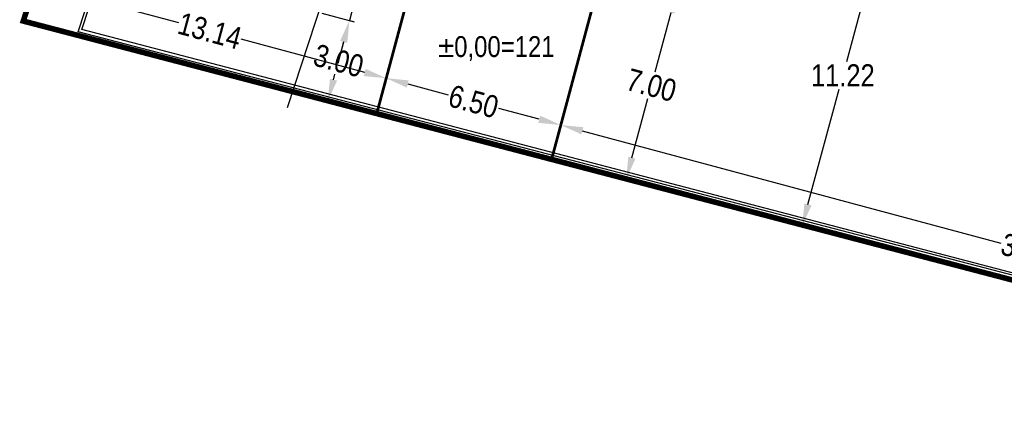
# Model space of a CAD drawing. Extents: x 6414462 to 20492237, y 5756825 to 17376351.
# Tile 12 of 127: x 6497148 to 6497183, y 5810088 to 5810102. Entities that reach past the tile are written whole.
import ezdxf

# ---------------------------------------------------------------- set-up
doc = ezdxf.new("R2010")
doc.units = 0
doc.linetypes.add('Lipnica teren 1$0$ACAD_ISO04W100', pattern=[30, 24, -3, 0, -3])
doc.layers.add('Lipnica teren 1$0$GRANICA', color=1, linetype='Lipnica teren 1$0$ACAD_ISO04W100', true_color=0xff0000)
doc.layers.add('Lipnica teren 1$0$RZĘDNE PROJEKTOWANE', color=7, linetype='Continuous', true_color=0x24aadb)
doc.styles.add('Lipnica teren 1$0$Arial Narrow', font='txt')
doc.dimstyles.new('Lipnica teren 1$0$Standard', dxfattribs={"dimtxt": 0.8, "dimasz": 0.8, "dimexe": 0.18, "dimexo": 0.0625, "dimgap": 0.09, "dimtad": 0, "dimtih": 1, "dimtoh": 1, "dimzin": 0, "dimdsep": 46, "dimtxsty": 'Lipnica teren 1$0$Arial Narrow', "dimcen": 0.8, "dimadec": 0, "dimazin": 0, "dimtfac": 1, "dimtofl": 0, "dimtmove": 0, "dimatfit": 3, "dimfxl": 1, "dimtolj": 1, "dimtzin": 0, "dimarcsym": 0})

# ---------------------------------------------------------------- blocks, each defined once
blk = doc.blocks.new('*D46')
at = {"color": 0, "lineweight": -2, "transparency": 16777216}
for p, q in [((6497177.243, 5810105.721), (6497178.748, 5810105.315)), ((6497178.365, 5810104.589), (6497177.244, 5810100.44)), ((6497175.857, 5810095.307), (6497176.978, 5810099.457)), ((6497175.058, 5810094.695), (6497175.822, 5810094.488))]:
    blk.add_line(p, q, dxfattribs=at)
at = {"color": 0, "transparency": 16777216}
for points in [[(6497178.237, 5810104.624), (6497178.494, 5810104.555), (6497178.574, 5810105.362)], [(6497175.728, 5810095.342), (6497175.986, 5810095.273), (6497175.648, 5810094.535)]]:
    blk.add_solid(points, dxfattribs=at)
at = {"layer": 'Defpoints', "color": 0, "transparency": 16777216}
for p in [(6497177.183, 5810105.738), (6497174.997, 5810094.711), (6497175.648, 5810094.535)]:
    blk.add_point(p, dxfattribs=at)
at = {"color": 0, "transparency": 16777216, "insert": (6497177.111, 5810099.948), "char_height": 0.8, "attachment_point": 5, "style": 'Lipnica teren 1$0$Arial Narrow'}
blk.add_mtext('\\A1;11.22', dxfattribs=at)
blk = doc.blocks.new('*D82')
at = {"color": 0, "lineweight": -2, "transparency": 16777216}
for p, q in [((6497177.224, 5810105.674), (6497176.751, 5810103.99)), ((6497177.57, 5810103.947), (6497188.685, 5810100.825)), ((6497202.207, 5810097.027), (6497191.092, 5810100.149)), ((6497203.402, 5810098.321), (6497202.929, 5810096.637))]:
    blk.add_line(p, q, dxfattribs=at)
at = {"color": 0, "transparency": 16777216}
for points in [[(6497177.606, 5810104.075), (6497177.534, 5810103.819), (6497176.799, 5810104.163)], [(6497202.243, 5810097.155), (6497202.171, 5810096.898), (6497202.977, 5810096.81)]]:
    blk.add_solid(points, dxfattribs=at)
at = {"layer": 'Defpoints', "color": 0, "transparency": 16777216}
for p in [(6497177.241, 5810105.734), (6497203.419, 5810098.381), (6497202.977, 5810096.81)]:
    blk.add_point(p, dxfattribs=at)
at = {"color": 0, "transparency": 16777216, "insert": (6497189.888, 5810100.487), "char_height": 0.8, "attachment_point": 5, "style": 'Lipnica teren 1$0$Arial Narrow'}
blk.add_mtext('\\A1;27.19', dxfattribs=at)
blk = doc.blocks.new('*D52')
at = {"color": 0, "lineweight": -2, "transparency": 16777216}
for p, q in [((6497160.228, 5810105.109), (6497160.436, 5810105.881)), ((6497159.031, 5810104.604), (6497160.193, 5810104.29)), ((6497160.019, 5810104.337), (6497159.368, 5810101.923)), ((6497158.38, 5810102.19), (6497159.542, 5810101.876)), ((6497159.159, 5810101.151), (6497158.951, 5810100.378))]:
    blk.add_line(p, q, dxfattribs=at)
at = {"color": 0, "transparency": 16777216}
for points in [[(6497160.099, 5810105.144), (6497160.357, 5810105.074), (6497160.019, 5810104.337)], [(6497159.031, 5810101.186), (6497159.288, 5810101.116), (6497159.368, 5810101.923)]]:
    blk.add_solid(points, dxfattribs=at)
at = {"layer": 'Defpoints', "color": 0, "transparency": 16777216}
for p in [(6497158.971, 5810104.62), (6497158.319, 5810102.206), (6497159.368, 5810101.923)]:
    blk.add_point(p, dxfattribs=at)
at = {"color": 0, "transparency": 16777216, "insert": (6497159.694, 5810103.13), "char_height": 0.8, "attachment_point": 5, "style": 'Lipnica teren 1$0$Arial Narrow'}
blk.add_mtext('\\A1;2.50', dxfattribs=at)
blk = doc.blocks.new('*D477')
at = {"color": 0, "lineweight": -2, "transparency": 16777216}
for p, q in [((6497168.505, 5810103.679), (6497171.307, 5810102.927)), ((6497170.926, 5810102.201), (6497170.353, 5810100.067)), ((6497169.527, 5810096.986), (6497170.1, 5810099.12)), ((6497166.7, 5810096.916), (6497169.493, 5810096.166))]:
    blk.add_line(p, q, dxfattribs=at)
at = {"color": 0, "transparency": 16777216}
for points in [[(6497170.797, 5810102.236), (6497171.055, 5810102.167), (6497171.133, 5810102.974)], [(6497169.398, 5810097.02), (6497169.656, 5810096.951), (6497169.32, 5810096.213)]]:
    blk.add_solid(points, dxfattribs=at)
at = {"layer": 'Defpoints', "color": 0, "transparency": 16777216}
for p in [(6497168.445, 5810103.695), (6497166.64, 5810096.932), (6497169.32, 5810096.213)]:
    blk.add_point(p, dxfattribs=at)
at = {"color": 0, "transparency": 16777216, "insert": (6497170.226, 5810099.593), "char_height": 0.8, "attachment_point": 5, "rotation": 344.9811, "style": 'Lipnica teren 1$0$Arial Narrow'}
blk.add_mtext('\\A1;7.00', dxfattribs=at)
blk = doc.blocks.new('*D54')
at = {"color": 0, "lineweight": -2, "transparency": 16777216}
for p, q in [((6497147.656, 5810101.962), (6497148.048, 5810103.424)), ((6497148.774, 5810103.043), (6497153.221, 5810101.85)), ((6497159.919, 5810100.053), (6497155.472, 5810101.246)), ((6497160.378, 5810098.677), (6497160.738, 5810100.02))]:
    blk.add_line(p, q, dxfattribs=at)
at = {"color": 0, "transparency": 16777216}
for points in [[(6497148.809, 5810103.172), (6497148.74, 5810102.915), (6497148.002, 5810103.251)], [(6497159.953, 5810100.182), (6497159.884, 5810099.924), (6497160.692, 5810099.846)]]:
    blk.add_solid(points, dxfattribs=at)
at = {"layer": 'Defpoints', "color": 0, "transparency": 16777216}
for p in [(6497147.64, 5810101.902), (6497160.692, 5810099.846), (6497160.362, 5810098.616)]:
    blk.add_point(p, dxfattribs=at)
at = {"color": 0, "transparency": 16777216, "insert": (6497154.347, 5810101.548), "char_height": 0.8, "attachment_point": 5, "rotation": 344.9811, "style": 'Lipnica teren 1$0$Arial Narrow'}
blk.add_mtext('\\A1;13.14', dxfattribs=at)
blk = doc.blocks.new('*D55')
at = {"color": 0, "lineweight": -2, "transparency": 16777216}
for p, q in [((6497160.378, 5810098.677), (6497160.738, 5810100.02)), ((6497161.464, 5810099.639), (6497162.92, 5810099.248)), ((6497166.197, 5810098.369), (6497164.741, 5810098.759)), ((6497166.656, 5810096.992), (6497167.016, 5810098.335))]:
    blk.add_line(p, q, dxfattribs=at)
at = {"color": 0, "transparency": 16777216}
for points in [[(6497161.499, 5810099.767), (6497161.43, 5810099.51), (6497160.692, 5810099.846)], [(6497166.231, 5810098.498), (6497166.162, 5810098.24), (6497166.97, 5810098.161)]]:
    blk.add_solid(points, dxfattribs=at)
at = {"layer": 'Defpoints', "color": 0, "transparency": 16777216}
for p in [(6497160.362, 5810098.616), (6497166.97, 5810098.161), (6497166.64, 5810096.932)]:
    blk.add_point(p, dxfattribs=at)
at = {"color": 0, "transparency": 16777216, "insert": (6497163.831, 5810099.004), "char_height": 0.8, "attachment_point": 5, "rotation": 344.9811, "style": 'Lipnica teren 1$0$Arial Narrow'}
blk.add_mtext('\\A1;6.50', dxfattribs=at)
blk = doc.blocks.new('*D56')
at = {"color": 0, "lineweight": -2, "transparency": 16777216}
for p, q in [((6497166.656, 5810096.993), (6497167.016, 5810098.336)), ((6497167.742, 5810097.954), (6497182.787, 5810093.918)), ((6497200.148, 5810089.26), (6497185.104, 5810093.296)), ((6497200.661, 5810088.082), (6497200.968, 5810089.226))]:
    blk.add_line(p, q, dxfattribs=at)
at = {"color": 0, "transparency": 16777216}
for points in [[(6497167.777, 5810098.083), (6497167.708, 5810097.826), (6497166.97, 5810098.162)], [(6497200.183, 5810089.389), (6497200.114, 5810089.131), (6497200.921, 5810089.052)]]:
    blk.add_solid(points, dxfattribs=at)
at = {"layer": 'Defpoints', "color": 0, "transparency": 16777216}
for p in [(6497166.64, 5810096.932), (6497200.921, 5810089.052), (6497200.644, 5810088.021)]:
    blk.add_point(p, dxfattribs=at)
at = {"color": 0, "transparency": 16777216, "insert": (6497183.945, 5810093.607), "char_height": 0.8, "attachment_point": 5, "rotation": 344.9811, "style": 'Lipnica teren 1$0$Arial Narrow'}
blk.add_mtext('\\A1;35.15', dxfattribs=at)
blk = doc.blocks.new('*D57')
at = {"color": 0, "lineweight": -2, "transparency": 16777216}
for p, q in [((6497159.428, 5810101.907), (6497159.542, 5810101.877)), ((6497159.161, 5810101.15), (6497159.108, 5810100.953)), ((6497158.797, 5810099.793), (6497158.849, 5810099.99)), ((6497156.506, 5810099.58), (6497158.763, 5810098.974))]:
    blk.add_line(p, q, dxfattribs=at)
at = {"color": 0, "transparency": 16777216}
for points in [[(6497159.032, 5810101.185), (6497159.289, 5810101.116), (6497159.368, 5810101.923)], [(6497158.668, 5810099.828), (6497158.925, 5810099.759), (6497158.589, 5810099.021)]]:
    blk.add_solid(points, dxfattribs=at)
at = {"layer": 'Defpoints', "color": 0, "transparency": 16777216}
for p in [(6497159.368, 5810101.923), (6497156.446, 5810099.596), (6497158.589, 5810099.021)]:
    blk.add_point(p, dxfattribs=at)
at = {"color": 0, "transparency": 16777216, "insert": (6497158.979, 5810100.472), "char_height": 0.8, "attachment_point": 5, "rotation": 344.9811, "style": 'Lipnica teren 1$0$Arial Narrow'}
blk.add_mtext('\\A1;3.00', dxfattribs=at)
blk = doc.blocks.new('Lipnica teren 1')
at = {"elevation": 10.22}
for points in [[(6497155.948, 5810120.827), (6497159.873, 5810122.959), (6497206.458, 5810110.482), (6497200.506, 5810088.258), (6497149.618, 5810101.516)], [(6497156.056, 5810120.835), (6497159.879, 5810122.906), (6497206.396, 5810110.447), (6497200.471, 5810088.319), (6497149.751, 5810101.602)]]:
    blk.add_lwpolyline(points, close=True, dxfattribs=at)
blk.add_lwpolyline([(6497157.142, 5810098.787), (6497162.982, 5810116.603)], dxfattribs=at)
at = {"const_width": 0.1, "elevation": 10.22}
blk.add_lwpolyline([(6497162.176, 5810105.377), (6497168.454, 5810103.693), (6497166.64, 5810096.932), (6497160.362, 5810098.616)], close=True, dxfattribs=at)
at = {"layer": 'Lipnica teren 1$0$GRANICA', "ltscale": 0.1, "const_width": 0.2, "elevation": 10.22}
blk.add_lwpolyline([(6497153.48, 5810119.718), (6497159.849, 5810123.167), (6497206.696, 5810110.62), (6497200.644, 5810088.021), (6497147.64, 5810101.902)], close=True, dxfattribs=at)
at = {"layer": 'Lipnica teren 1$0$RZĘDNE PROJEKTOWANE', "linetype": 'Continuous', "lineweight": 0, "style": 'Lipnica teren 1$0$Arial Narrow'}
blk.add_text('%%P0,00=121', height=0.75, rotation=360, dxfattribs=at).set_placement((6497162.562, 5810100.609, 10.22))
dim = blk.add_linear_dim(base=(6497159.368, 5810101.923, 10.22), p1=(6497158.971, 5810104.62, 10.22), p2=(6497158.319, 5810102.206, 10.22), angle=74.8947, dimstyle='Lipnica teren 1$0$Standard', override={"dimtmove": 1})
dim.commit()
dim.dimension.update_dxf_attribs({"geometry": '*D52', "text_midpoint": (6497159.694, 5810103.13, 10.22), "dimtype": 128})
for base, p1, p2, angle, picture, middle in [((6497175.648, 5810094.535, 10.22), (6497177.183, 5810105.738, 10.22), (6497174.997, 5810094.711, 10.22), 74.8779, '*D46', (6497177.111, 5810099.948, 10.22)), ((6497166.97, 5810098.161, 10.22), (6497160.362, 5810098.616, 10.22), (6497166.64, 5810096.932, 10.22), 344.9811, '*D55', (6497163.831, 5810099.004, 10.22)), ((6497200.921, 5810089.052, 10.22), (6497166.64, 5810096.932, 10.22), (6497200.644, 5810088.021, 10.22), 344.9811, '*D56', (6497183.945, 5810093.607, 10.22))]:
    dim = blk.add_linear_dim(base=base, p1=p1, p2=p2, angle=angle, dimstyle='Lipnica teren 1$0$Standard', override={"dimtmove": 1})
    dim.commit()
    dim.dimension.update_dxf_attribs({"geometry": picture, "text_midpoint": middle})
dim = blk.add_aligned_dim(p1=(6497177.241, 5810105.734, 10.22), p2=(6497203.419, 5810098.381, 10.22), distance=-1.631, dimstyle='Lipnica teren 1$0$Standard')
dim.commit()
dim.dimension.update_dxf_attribs({"geometry": '*D82', "text_midpoint": (6497189.888, 5810100.487, 10.22)})
for base, p1, p2, angle, picture, middle in [((6497169.32, 5810096.213, 10.22), (6497168.445, 5810103.695, 10.22), (6497166.64, 5810096.932, 10.22), 74.9811, '*D477', (6497170.226, 5810099.593, 10.22)), ((6497160.692, 5810099.846, 10.22), (6497147.64, 5810101.902, 10.22), (6497160.362, 5810098.616, 10.22), 344.9811, '*D54', (6497154.347, 5810101.548, 10.22))]:
    dim = blk.add_linear_dim(base=base, p1=p1, p2=p2, angle=angle, dimstyle='Lipnica teren 1$0$Standard')
    dim.commit()
    dim.dimension.update_dxf_attribs({"geometry": picture, "text_midpoint": middle})
dim = blk.add_linear_dim(base=(6497158.589, 5810099.021, 10.22), p1=(6497159.368, 5810101.923, 10.22), p2=(6497156.446, 5810099.596, 10.22), angle=74.9811, text='3.00', dimstyle='Lipnica teren 1$0$Standard')
dim.commit()
dim.dimension.update_dxf_attribs({"geometry": '*D57', "text_midpoint": (6497158.979, 5810100.472, 10.22)})

msp = doc.modelspace()

# ---------------------------------------------------------------- block references
msp.add_blockref('Lipnica teren 1', (0, 0))

doc.saveas('drawing.dxf')
